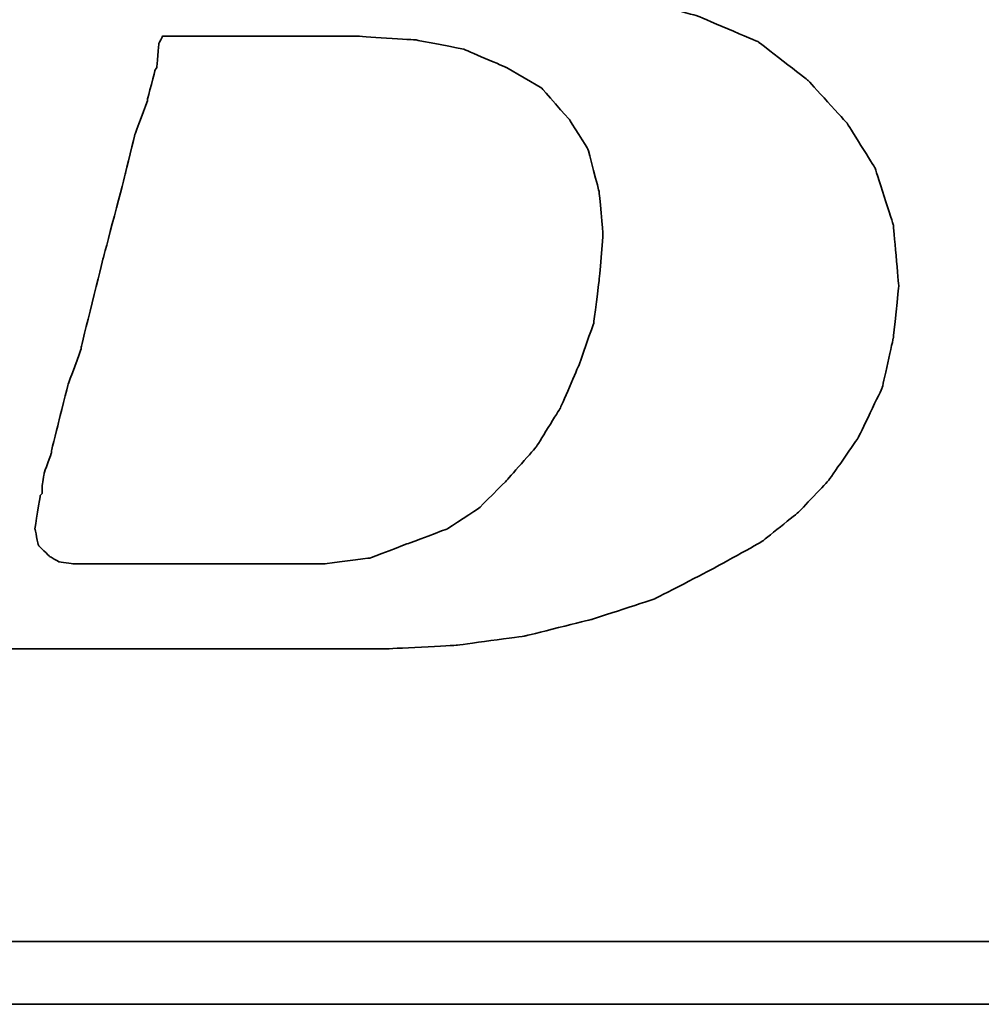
# Model space of a CAD drawing. Header units: millimetres. Extents: x 185 to 1898, y 244 to 576.
# Tile 29 of 53: x 1699.68 to 1703.09, y 342.74 to 346.23. Entities that reach past the tile are written whole.
import ezdxf

# ---------------------------------------------------------------- set-up
doc = ezdxf.new("R2010")
doc.units = ezdxf.units.MM
doc.layers.add('DIM', color=4, linetype='CONTINUOUS')
doc.layers.add('layer 1', color=7, linetype='CONTINUOUS')

# ---------------------------------------------------------------- blocks, each defined once
blk = doc.blocks.new('TBI MOTION logo(完整正式版)')
at = {"layer": 'layer 1', "color": 22, "lineweight": 35}
for points, knots in [([(-64.65375, -6.86375), (-64.65375, -6.86375), (-64.84375, -7.29625), (-64.84375, -7.29625), (-64.84375, -7.29625), (-64.84375, -7.29625), (-64.86875, -7.34375), (-64.86875, -7.34375), (-64.86875, -7.34375), (-64.86875, -7.34375), (-64.86875, -7.36875), (-64.86875, -7.36875), (-64.86875, -7.36875), (-64.86875, -7.36875), (-65.15375, -7.65375), (-65.15375, -7.65375), (-65.15375, -7.65375), (-65.15375, -7.65375), (-65.17875, -7.65375), (-65.17875, -7.65375), (-65.17875, -7.65375), (-65.17875, -7.65375), (-65.20375, -7.67875), (-65.20375, -7.67875), (-65.20375, -7.67875), (-65.20375, -7.67875), (-65.58875, -7.87125), (-65.58875, -7.87125), (-65.58875, -7.87125), (-65.58875, -7.87125), (-65.63375, -7.87125), (-65.63375, -7.87125), (-65.63375, -7.87125), (-65.63375, -7.87125), (-65.65875, -7.89375), (-65.65875, -7.89375), (-65.65875, -7.89375), (-65.65875, -7.89375), (-66.09375, -7.94375), (-66.09375, -7.94375), (-66.09375, -7.94375), (-66.09375, -7.94375), (-66.11375, -7.94375), (-66.11375, -7.94375), (-66.11375, -7.94375), (-66.11375, -7.94375), (-66.16375, -7.94375), (-66.16375, -7.94375), (-66.16375, -7.94375), (-66.16375, -7.94375), (-66.30875, -7.94375), (-66.30875, -7.94375), (-66.30875, -7.94375), (-66.30875, -7.94375), (-66.69375, -7.94375), (-66.69375, -7.94375), (-66.69375, -7.94375), (-66.69375, -7.94375), (-67.07375, -7.94375), (-67.07375, -7.94375), (-67.07375, -7.94375), (-67.07375, -7.94375), (-67.12375, -7.94375), (-67.12375, -7.94375), (-67.12375, -7.94375), (-67.12375, -7.94375), (-67.12375, -7.96625), (-67.12375, -7.96625), (-67.12375, -7.96625), (-67.12375, -7.96625), (-67.14875, -7.99125), (-67.14875, -7.99125), (-67.14875, -7.99125), (-67.14875, -7.99125), (-67.24375, -8.34875), (-67.24375, -8.34875), (-67.24375, -8.34875), (-67.24375, -8.34875), (-67.31375, -8.68625), (-67.31375, -8.68625), (-67.31375, -8.68625), (-67.31375, -8.68625), (-67.26875, -8.68625), (-67.26875, -8.68625), (-67.26875, -8.68625), (-67.26875, -8.68625), (-67.07375, -8.68625), (-67.07375, -8.68625), (-67.07375, -8.68625), (-67.07375, -8.68625), (-66.54875, -8.68625), (-66.54875, -8.68625), (-66.54875, -8.68625), (-66.54875, -8.68625), (-65.82625, -8.68625), (-65.82625, -8.68625), (-65.82625, -8.68625), (-65.82625, -8.68625), (-65.01375, -8.68625), (-65.01375, -8.68625), (-65.01375, -8.68625), (-65.01375, -8.68625), (-64.05375, -8.68625), (-64.05375, -8.68625), (-64.05375, -8.68625), (-64.05375, -8.68625), (-62.08375, -8.68625), (-62.08375, -8.68625), (-62.08375, -8.68625), (-62.08375, -8.68625), (-60.06875, -8.68625), (-60.06875, -8.68625), (-60.06875, -8.68625), (-60.06875, -8.68625), (-59.10875, -8.68625), (-59.10875, -8.68625), (-59.10875, -8.68625), (-59.10875, -8.68625), (-58.29375, -8.68625), (-58.29375, -8.68625), (-58.29375, -8.68625), (-58.29375, -8.68625), (-57.57375, -8.68625), (-57.57375, -8.68625), (-57.57375, -8.68625), (-57.57375, -8.68625), (-57.04875, -8.68625), (-57.04875, -8.68625), (-57.04875, -8.68625), (-57.04875, -8.68625), (-56.85375, -8.68625), (-56.85375, -8.68625), (-56.85375, -8.68625), (-56.85375, -8.68625), (-56.70875, -8.68625), (-56.70875, -8.68625), (-56.70875, -8.68625), (-56.70875, -8.68625), (-56.61375, -8.68625), (-56.61375, -8.68625), (-56.61375, -8.68625), (-56.61375, -8.68625), (-56.56875, -8.68625), (-56.56875, -8.68625), (-56.56875, -8.68625), (-56.56875, -8.68625), (-55.65375, -8.63875), (-55.65375, -8.63875), (-55.65375, -8.63875), (-55.65375, -8.63875), (-54.76875, -8.51875), (-54.76875, -8.51875), (-54.76875, -8.51875), (-54.76875, -8.51875), (-53.90375, -8.30375), (-53.90375, -8.30375), (-53.90375, -8.30375), (-53.90375, -8.30375), (-53.08875, -8.03875), (-53.08875, -8.03875), (-53.08875, -8.03875), (-53.08875, -8.03875), (-52.34375, -7.65375), (-52.34375, -7.65375), (-52.34375, -7.65375), (-52.34375, -7.65375), (-51.69875, -7.29625), (-51.69875, -7.29625), (-51.69875, -7.29625), (-51.69875, -7.29625), (-51.21875, -6.91125), (-51.21875, -6.91125), (-51.21875, -6.91125), (-51.21875, -6.91125), (-50.83375, -6.50375), (-50.83375, -6.50375), (-50.83375, -6.50375), (-50.83375, -6.50375), (-50.44875, -5.94875), (-50.44875, -5.94875), (-50.44875, -5.94875), (-50.44875, -5.94875), (-50.13875, -5.30375), (-50.13875, -5.30375), (-50.13875, -5.30375), (-50.13875, -5.30375), (-49.99375, -4.65375), (-49.99375, -4.65375), (-49.99375, -4.65375), (-49.99375, -4.65375), (-49.92375, -3.98375), (-49.92375, -3.98375), (-49.92375, -3.98375), (-49.92375, -3.98375), (-49.99375, -3.19374), (-49.99375, -3.19374), (-49.99375, -3.19374), (-49.99375, -3.19374), (-50.23374, -2.44874), (-50.23374, -2.44874), (-50.23374, -2.44874), (-50.23374, -2.44874), (-50.59375, -1.87374), (-50.59375, -1.87374), (-50.59375, -1.87374), (-50.59375, -1.87374), (-51.09875, -1.31874), (-51.09875, -1.31874), (-51.09875, -1.31874), (-51.09875, -1.31874), (-51.74375, -0.81875), (-51.74375, -0.81875), (-51.74375, -0.81875), (-51.74375, -0.81875), (-52.53875, -0.48125), (-52.53875, -0.48125), (-52.53875, -0.48125), (-52.53875, -0.48125), (-53.47375, -0.21875), (-53.47375, -0.21875), (-53.47375, -0.21875), (-53.47375, -0.21875), (-54.52875, -0.04874), (-54.52875, -0.04874), (-54.52875, -0.04874), (-54.52875, -0.04874), (-55.65375, 0.12125), (-55.65375, 0.12125), (-55.65375, 0.12125), (-55.65375, 0.12125), (-54.50375, 0.28624), (-54.50375, 0.28624), (-54.50375, 0.28624), (-54.50375, 0.28624), (-53.83375, 0.38124), (-53.83375, 0.38124), (-53.83375, 0.38124), (-53.83375, 0.38124), (-53.18375, 0.50125), (-53.18375, 0.50125), (-53.18375, 0.50125), (-53.18375, 0.50125), (-52.55875, 0.66874), (-52.55875, 0.66874), (-52.55875, 0.66874), (-52.55875, 0.66874), (-52.03375, 0.86124), (-52.03375, 0.86124), (-52.03375, 0.86124), (-52.03375, 0.86124), (-51.50374, 1.03124), (-51.50374, 1.03124), (-51.50374, 1.03124), (-51.50374, 1.03124), (-51.09875, 1.27125), (-51.09875, 1.27125), (-51.09875, 1.27125), (-51.09875, 1.27125), (-50.71375, 1.48624), (-50.71375, 1.48624), (-50.71375, 1.48624), (-50.71375, 1.48624), (-50.37625, 1.77625), (-50.37625, 1.77625), (-50.37625, 1.77625), (-50.37625, 1.77625), (-49.82375, 2.37625), (-49.82375, 2.37625), (-49.82375, 2.37625), (-49.82375, 2.37625), (-49.41875, 2.99625), (-49.41875, 2.99625), (-49.41875, 2.99625), (-49.41875, 2.99625), (-49.22375, 3.76625), (-49.22375, 3.76625), (-49.22375, 3.76625), (-49.22375, 3.76625), (-49.15375, 4.50874), (-49.15375, 4.50874), (-49.15375, 4.50874), (-49.15375, 4.50874), (-49.20375, 5.25125), (-49.20375, 5.25125), (-49.20375, 5.25125), (-49.20375, 5.25125), (-49.41875, 5.92625), (-49.41875, 5.92625), (-49.41875, 5.92625), (-49.41875, 5.92625), (-49.77875, 6.47625), (-49.77875, 6.47625), (-49.77875, 6.47625), (-49.77875, 6.47625), (-50.33125, 7.02624), (-50.33125, 7.02624), (-50.33125, 7.02624), (-50.33125, 7.02624), (-51.00125, 7.43625), (-51.00125, 7.43625), (-51.00125, 7.43625), (-51.00125, 7.43625), (-51.79375, 7.72625), (-51.79375, 7.72625), (-51.79375, 7.72625), (-51.79375, 7.72625), (-52.72875, 7.89124), (-52.72875, 7.89124), (-52.72875, 7.89124), (-52.72875, 7.89124), (-53.83375, 7.98625), (-53.83375, 7.98625), (-53.83375, 7.98625), (-53.83375, 7.98625), (-53.92875, 7.98625), (-53.92875, 7.98625), (-53.92875, 7.98625), (-53.92875, 7.98625), (-54.26375, 7.98625), (-54.26375, 7.98625), (-54.26375, 7.98625), (-54.26375, 7.98625), (-54.74375, 7.98625), (-54.74375, 7.98625), (-54.74375, 7.98625), (-54.74375, 7.98625), (-55.36875, 7.98625), (-55.36875, 7.98625), (-55.36875, 7.98625), (-55.36875, 7.98625), (-56.13375, 7.98625), (-56.13375, 7.98625), (-56.13375, 7.98625), (-56.13375, 7.98625), (-56.94875, 7.98625), (-56.94875, 7.98625), (-56.94875, 7.98625), (-56.94875, 7.98625), (-58.77625, 7.98625), (-58.77625, 7.98625), (-58.77625, 7.98625), (-58.77625, 7.98625), (-60.59875, 7.98625), (-60.59875, 7.98625), (-60.59875, 7.98625), (-60.59875, 7.98625), (-61.41375, 7.98625), (-61.41375, 7.98625), (-61.41375, 7.98625), (-61.41375, 7.98625), (-62.17875, 7.98625), (-62.17875, 7.98625), (-62.17875, 7.98625), (-62.17875, 7.98625), (-62.80375, 7.98625), (-62.80375, 7.98625), (-62.80375, 7.98625), (-62.80375, 7.98625), (-63.30625, 7.98625), (-63.30625, 7.98625), (-63.30625, 7.98625), (-63.30625, 7.98625), (-63.57375, 7.98625), (-63.57375, 7.98625), (-63.57375, 7.98625), (-63.57375, 7.98625), (-63.57375, 7.96375), (-63.57375, 7.96375), (-63.57375, 7.96375), (-63.57375, 7.96375), (-63.59875, 7.94125), (-63.59875, 7.94125), (-63.59875, 7.94125), (-63.59875, 7.94125), (-63.69375, 7.55625), (-63.69375, 7.55625), (-63.69375, 7.55625), (-63.69375, 7.55625), (-63.76375, 7.24624), (-63.76375, 7.24624), (-63.76375, 7.24624), (-63.76375, 7.24624), (-63.23875, 7.24624), (-63.23875, 7.24624), (-63.23875, 7.24624), (-63.23875, 7.24624), (-62.75875, 7.24624), (-62.75875, 7.24624), (-62.75875, 7.24624), (-62.75875, 7.24624), (-62.61125, 7.24624), (-62.61125, 7.24624), (-62.61125, 7.24624), (-62.61125, 7.24624), (-62.56625, 7.24624), (-62.56625, 7.24624), (-62.56625, 7.24624), (-62.56625, 7.24624), (-62.22875, 7.24624), (-62.22875, 7.24624), (-62.22875, 7.24624), (-62.22875, 7.24624), (-62.20375, 7.24624), (-62.20375, 7.24624), (-62.20375, 7.24624), (-62.20375, 7.24624), (-62.17875, 7.21875), (-62.17875, 7.21875), (-62.17875, 7.21875), (-62.17875, 7.21875), (-61.96375, 7.17125), (-61.96375, 7.17125), (-61.96375, 7.17125), (-61.96375, 7.17125), (-61.72375, 7.12624), (-61.72375, 7.12624), (-61.72375, 7.12624), (-61.72375, 7.12624), (-61.70375, 7.12624), (-61.70375, 7.12624), (-61.70375, 7.12624), (-61.70375, 7.12624), (-61.55875, 7.07624), (-61.55875, 7.07624), (-61.55875, 7.07624), (-61.55875, 7.07624), (-61.50875, 7.07624), (-61.50875, 7.07624), (-61.50875, 7.07624), (-61.50875, 7.07624), (-61.48375, 7.02624), (-61.48375, 7.02624), (-61.48375, 7.02624), (-61.48375, 7.02624), (-61.31875, 6.83375), (-61.31875, 6.83375), (-61.31875, 6.83375), (-61.31875, 6.83375), (-61.29375, 6.81125), (-61.29375, 6.81125), (-61.29375, 6.81125), (-61.29375, 6.81125), (-61.29375, 6.78625), (-61.29375, 6.78625), (-61.29375, 6.78625), (-61.29375, 6.78625), (-61.19875, 6.50124), (-61.19875, 6.50124), (-61.19875, 6.50124), (-61.19875, 6.50124), (-61.17375, 6.45124), (-61.17375, 6.45124), (-61.17375, 6.45124), (-61.17375, 6.45124), (-61.19875, 6.40625), (-61.19875, 6.40625), (-61.19875, 6.40625), (-61.19875, 6.40625), (-61.26875, 5.99624), (-61.26875, 5.99624), (-61.26875, 5.99624), (-61.26875, 5.99624), (-61.26875, 5.85125), (-61.26875, 5.85125), (-61.26875, 5.85125), (-61.26875, 5.85125), (-61.26875, 5.82625), (-61.26875, 5.82625), (-61.26875, 5.82625), (-61.26875, 5.82625), (-61.29375, 5.80625), (-61.29375, 5.80625), (-61.29375, 5.80625), (-61.29375, 5.80625), (-61.34125, 5.66125), (-61.34125, 5.66125), (-61.34125, 5.66125), (-61.34125, 5.66125), (-61.41375, 5.44625), (-61.41375, 5.44625), (-61.41375, 5.44625), (-61.41375, 5.44625), (-61.48375, 5.15625), (-61.48375, 5.15625), (-61.48375, 5.15625), (-61.48375, 5.15625), (-61.58375, 4.82124), (-61.58375, 4.82124), (-61.58375, 4.82124), (-61.58375, 4.82124), (-61.79875, 4.00375), (-61.79875, 4.00375), (-61.79875, 4.00375), (-61.79875, 4.00375), (-62.05875, 2.99625), (-62.05875, 2.99625), (-62.05875, 2.99625), (-62.05875, 2.99625), (-62.34875, 1.91625), (-62.34875, 1.91625), (-62.34875, 1.91625), (-62.34875, 1.91625), (-62.97375, -0.41124), (-62.97375, -0.41124), (-62.97375, -0.41124), (-62.97375, -0.41124), (-63.59875, -2.75875), (-63.59875, -2.75875), (-63.59875, -2.75875), (-63.59875, -2.75875), (-63.88375, -3.86374), (-63.88375, -3.86374), (-63.88375, -3.86374), (-63.88375, -3.86374), (-64.14875, -4.82374), (-64.14875, -4.82374), (-64.14875, -4.82374), (-64.14875, -4.82374), (-64.36375, -5.64125), (-64.36375, -5.64125), (-64.36375, -5.64125), (-64.36375, -5.64125), (-64.43625, -5.97625), (-64.43625, -5.97625), (-64.43625, -5.97625), (-64.43625, -5.97625), (-64.50875, -6.28625), (-64.50875, -6.28625), (-64.50875, -6.28625), (-64.50875, -6.28625), (-64.50875, -6.30875), (-64.50875, -6.30875), (-64.50875, -6.30875), (-64.50875, -6.30875), (-64.57875, -6.50375), (-64.57875, -6.50375), (-64.57875, -6.50375), (-64.57875, -6.50375), (-64.62875, -6.69625), (-64.62875, -6.69625), (-64.62875, -6.69625), (-64.62875, -6.69625), (-64.62875, -6.76875), (-64.62875, -6.76875), (-64.62875, -6.76875), (-64.62875, -6.76875), (-64.62875, -6.81375), (-64.62875, -6.81375), (-64.62875, -6.81375), (-64.62875, -6.81375), (-64.62875, -6.83875), (-64.62875, -6.83875), (-64.62875, -6.83875), (-64.62875, -6.83875), (-64.65375, -6.86375), (-64.65375, -6.86375)], [0, 0, 0, 0, 0.00719424, 0.00719424, 0.00719424, 0.00719425, 0.01438849, 0.01438849, 0.01438849, 0.0143885, 0.02158273, 0.02158273, 0.02158273, 0.02158274, 0.02877698, 0.02877698, 0.02877698, 0.02877699, 0.03597122, 0.03597122, 0.03597122, 0.03597123, 0.04316547, 0.04316547, 0.04316547, 0.04316548, 0.05035971, 0.05035971, 0.05035971, 0.05035972, 0.05755396, 0.05755396, 0.05755396, 0.05755397, 0.0647482, 0.0647482, 0.0647482, 0.06474821, 0.07194245, 0.07194245, 0.07194245, 0.07194246, 0.07913669, 0.07913669, 0.07913669, 0.0791367, 0.08633094, 0.08633094, 0.08633094, 0.08633095, 0.09352518, 0.09352518, 0.09352518, 0.09352519, 0.10071942, 0.10071942, 0.10071942, 0.10071943, 0.10791367, 0.10791367, 0.10791367, 0.10791368, 0.11510791, 0.11510791, 0.11510791, 0.11510792, 0.12230216, 0.12230216, 0.12230216, 0.12230217, 0.1294964, 0.1294964, 0.1294964, 0.12949641, 0.13669065, 0.13669065, 0.13669065, 0.13669066, 0.14388489, 0.14388489, 0.14388489, 0.1438849, 0.15107914, 0.15107914, 0.15107914, 0.15107915, 0.15827338, 0.15827338, 0.15827338, 0.15827339, 0.16546763, 0.16546763, 0.16546763, 0.16546764, 0.17266187, 0.17266187, 0.17266187, 0.17266188, 0.17985612, 0.17985612, 0.17985612, 0.17985613, 0.18705036, 0.18705036, 0.18705036, 0.18705037, 0.1942446, 0.1942446, 0.1942446, 0.19424461, 0.20143885, 0.20143885, 0.20143885, 0.20143886, 0.20863309, 0.20863309, 0.20863309, 0.2086331, 0.21582734, 0.21582734, 0.21582734, 0.21582735, 0.22302158, 0.22302158, 0.22302158, 0.22302159, 0.23021583, 0.23021583, 0.23021583, 0.23021584, 0.23741007, 0.23741007, 0.23741007, 0.23741008, 0.24460432, 0.24460432, 0.24460432, 0.24460433, 0.25179856, 0.25179856, 0.25179856, 0.25179857, 0.25899281, 0.25899281, 0.25899281, 0.25899282, 0.26618705, 0.26618705, 0.26618705, 0.26618706, 0.27338129, 0.27338129, 0.27338129, 0.2733813, 0.28057554, 0.28057554, 0.28057554, 0.28057555, 0.28776978, 0.28776978, 0.28776978, 0.28776979, 0.29496403, 0.29496403, 0.29496403, 0.29496404, 0.30215827, 0.30215827, 0.30215827, 0.30215828, 0.30935252, 0.30935252, 0.30935252, 0.30935253, 0.31654676, 0.31654676, 0.31654676, 0.31654677, 0.32374101, 0.32374101, 0.32374101, 0.32374102, 0.33093525, 0.33093525, 0.33093525, 0.33093526, 0.3381295, 0.3381295, 0.3381295, 0.33812951, 0.34532374, 0.34532374, 0.34532374, 0.34532375, 0.35251799, 0.35251799, 0.35251799, 0.352518, 0.35971223, 0.35971223, 0.35971223, 0.35971224, 0.36690647, 0.36690647, 0.36690647, 0.36690648, 0.37410072, 0.37410072, 0.37410072, 0.37410073, 0.38129496, 0.38129496, 0.38129496, 0.38129497, 0.38848921, 0.38848921, 0.38848921, 0.38848922, 0.39568345, 0.39568345, 0.39568345, 0.39568346, 0.4028777, 0.4028777, 0.4028777, 0.40287771, 0.41007194, 0.41007194, 0.41007194, 0.41007195, 0.41726619, 0.41726619, 0.41726619, 0.4172662, 0.42446043, 0.42446043, 0.42446043, 0.42446044, 0.43165468, 0.43165468, 0.43165468, 0.43165469, 0.43884892, 0.43884892, 0.43884892, 0.43884893, 0.44604317, 0.44604317, 0.44604317, 0.44604318, 0.45323741, 0.45323741, 0.45323741, 0.45323742, 0.46043165, 0.46043165, 0.46043165, 0.46043166, 0.4676259, 0.4676259, 0.4676259, 0.46762591, 0.47482014, 0.47482014, 0.47482014, 0.47482015, 0.48201439, 0.48201439, 0.48201439, 0.4820144, 0.48920863, 0.48920863, 0.48920863, 0.48920864, 0.49640288, 0.49640288, 0.49640288, 0.49640289, 0.50359712, 0.50359712, 0.50359712, 0.50359713, 0.51079137, 0.51079137, 0.51079137, 0.51079138, 0.51798561, 0.51798561, 0.51798561, 0.51798562, 0.52517986, 0.52517986, 0.52517986, 0.52517987, 0.5323741, 0.5323741, 0.5323741, 0.53237411, 0.53956835, 0.53956835, 0.53956835, 0.53956836, 0.54676259, 0.54676259, 0.54676259, 0.5467626, 0.55395683, 0.55395683, 0.55395683, 0.55395684, 0.56115108, 0.56115108, 0.56115108, 0.56115109, 0.56834532, 0.56834532, 0.56834532, 0.56834533, 0.57553957, 0.57553957, 0.57553957, 0.57553958, 0.58273381, 0.58273381, 0.58273381, 0.58273382, 0.58992806, 0.58992806, 0.58992806, 0.58992807, 0.5971223, 0.5971223, 0.5971223, 0.59712231, 0.60431655, 0.60431655, 0.60431655, 0.60431656, 0.61151079, 0.61151079, 0.61151079, 0.6115108, 0.61870504, 0.61870504, 0.61870504, 0.61870505, 0.62589928, 0.62589928, 0.62589928, 0.62589929, 0.63309353, 0.63309353, 0.63309353, 0.63309354, 0.64028777, 0.64028777, 0.64028777, 0.64028778, 0.64748201, 0.64748201, 0.64748201, 0.64748202, 0.65467626, 0.65467626, 0.65467626, 0.65467627, 0.6618705, 0.6618705, 0.6618705, 0.66187051, 0.66906475, 0.66906475, 0.66906475, 0.66906476, 0.67625899, 0.67625899, 0.67625899, 0.676259, 0.68345324, 0.68345324, 0.68345324, 0.68345325, 0.69064748, 0.69064748, 0.69064748, 0.69064749, 0.69784173, 0.69784173, 0.69784173, 0.69784174, 0.70503597, 0.70503597, 0.70503597, 0.70503598, 0.71223022, 0.71223022, 0.71223022, 0.71223023, 0.71942446, 0.71942446, 0.71942446, 0.71942447, 0.72661871, 0.72661871, 0.72661871, 0.72661872, 0.73381295, 0.73381295, 0.73381295, 0.73381296, 0.74100719, 0.74100719, 0.74100719, 0.7410072, 0.74820144, 0.74820144, 0.74820144, 0.74820145, 0.75539568, 0.75539568, 0.75539568, 0.75539569, 0.76258993, 0.76258993, 0.76258993, 0.76258994, 0.76978417, 0.76978417, 0.76978417, 0.76978418, 0.77697842, 0.77697842, 0.77697842, 0.77697843, 0.78417266, 0.78417266, 0.78417266, 0.78417267, 0.79136691, 0.79136691, 0.79136691, 0.79136692, 0.79856115, 0.79856115, 0.79856115, 0.79856116, 0.8057554, 0.8057554, 0.8057554, 0.80575541, 0.81294964, 0.81294964, 0.81294964, 0.81294965, 0.82014388, 0.82014388, 0.82014388, 0.82014389, 0.82733813, 0.82733813, 0.82733813, 0.82733814, 0.83453237, 0.83453237, 0.83453237, 0.83453238, 0.84172662, 0.84172662, 0.84172662, 0.84172663, 0.84892086, 0.84892086, 0.84892086, 0.84892087, 0.85611511, 0.85611511, 0.85611511, 0.85611512, 0.86330935, 0.86330935, 0.86330935, 0.86330936, 0.8705036, 0.8705036, 0.8705036, 0.87050361, 0.87769784, 0.87769784, 0.87769784, 0.87769785, 0.88489209, 0.88489209, 0.88489209, 0.8848921, 0.89208633, 0.89208633, 0.89208633, 0.89208634, 0.89928058, 0.89928058, 0.89928058, 0.89928059, 0.90647482, 0.90647482, 0.90647482, 0.90647483, 0.91366906, 0.91366906, 0.91366906, 0.91366907, 0.92086331, 0.92086331, 0.92086331, 0.92086332, 0.92805755, 0.92805755, 0.92805755, 0.92805756, 0.9352518, 0.9352518, 0.9352518, 0.93525181, 0.94244604, 0.94244604, 0.94244604, 0.94244605, 0.94964029, 0.94964029, 0.94964029, 0.9496403, 0.95683453, 0.95683453, 0.95683453, 0.95683454, 0.96402878, 0.96402878, 0.96402878, 0.96402879, 0.97122302, 0.97122302, 0.97122302, 0.97122303, 0.97841727, 0.97841727, 0.97841727, 0.97841728, 0.98561151, 0.98561151, 0.98561151, 0.98561152, 0.99280576, 0.99280576, 0.99280576, 0.99280577, 1, 1, 1, 1]), ([(-61.03125, -6.57375), (-61.03125, -6.57375), (-61.03125, -6.67125), (-61.03125, -6.67125), (-61.03125, -6.67125), (-61.03125, -6.67125), (-61.05375, -6.69625), (-61.05375, -6.69625), (-61.05375, -6.69625), (-61.05375, -6.69625), (-61.12375, -7.12875), (-61.12375, -7.12875), (-61.12375, -7.12875), (-61.12375, -7.12875), (-61.07875, -7.34375), (-61.07875, -7.34375), (-61.07875, -7.34375), (-61.07875, -7.34375), (-60.93375, -7.48875), (-60.93375, -7.48875), (-60.93375, -7.48875), (-60.93375, -7.48875), (-60.81375, -7.55625), (-60.81375, -7.55625), (-60.81375, -7.55625), (-60.81375, -7.55625), (-60.62375, -7.58375), (-60.62375, -7.58375), (-60.62375, -7.58375), (-60.62375, -7.58375), (-60.30875, -7.58375), (-60.30875, -7.58375), (-60.30875, -7.58375), (-60.30875, -7.58375), (-59.97375, -7.58375), (-59.97375, -7.58375), (-59.97375, -7.58375), (-59.97375, -7.58375), (-59.87875, -7.58375), (-59.87875, -7.58375), (-59.87875, -7.58375), (-59.87875, -7.58375), (-59.63625, -7.58375), (-59.63625, -7.58375), (-59.63625, -7.58375), (-59.63625, -7.58375), (-58.96875, -7.58375), (-58.96875, -7.58375), (-58.96875, -7.58375), (-58.96875, -7.58375), (-58.29375, -7.58375), (-58.29375, -7.58375), (-58.29375, -7.58375), (-58.29375, -7.58375), (-58.05375, -7.58375), (-58.05375, -7.58375), (-58.05375, -7.58375), (-58.05375, -7.58375), (-57.98375, -7.58375), (-57.98375, -7.58375), (-57.98375, -7.58375), (-57.98375, -7.58375), (-57.35875, -7.58375), (-57.35875, -7.58375), (-57.35875, -7.58375), (-57.35875, -7.58375), (-56.78375, -7.50875), (-56.78375, -7.50875), (-56.78375, -7.50875), (-56.78375, -7.50875), (-56.27875, -7.31875), (-56.27875, -7.31875), (-56.27875, -7.31875), (-56.27875, -7.31875), (-55.77375, -7.12875), (-55.77375, -7.12875), (-55.77375, -7.12875), (-55.77375, -7.12875), (-55.36875, -6.86375), (-55.36875, -6.86375), (-55.36875, -6.86375), (-55.36875, -6.86375), (-55.00875, -6.50375), (-55.00875, -6.50375), (-55.00875, -6.50375), (-55.00875, -6.50375), (-54.62375, -6.06875), (-54.62375, -6.06875), (-54.62375, -6.06875), (-54.62375, -6.06875), (-54.31375, -5.56875), (-54.31375, -5.56875), (-54.31375, -5.56875), (-54.31375, -5.56875), (-54.07375, -5.01625), (-54.07375, -5.01625), (-54.07375, -5.01625), (-54.07375, -5.01625), (-53.87875, -4.46374), (-53.87875, -4.46374), (-53.87875, -4.46374), (-53.87875, -4.46374), (-53.80875, -3.91375), (-53.80875, -3.91375), (-53.80875, -3.91375), (-53.80875, -3.91375), (-53.75875, -3.31375), (-53.75875, -3.31375), (-53.75875, -3.31375), (-53.75875, -3.31375), (-53.80875, -2.75875), (-53.80875, -2.75875), (-53.80875, -2.75875), (-53.80875, -2.75875), (-53.95375, -2.20875), (-53.95375, -2.20875), (-53.95375, -2.20875), (-53.95375, -2.20875), (-54.19375, -1.82625), (-54.19375, -1.82625), (-54.19375, -1.82625), (-54.19375, -1.82625), (-54.55375, -1.41875), (-54.55375, -1.41875), (-54.55375, -1.41875), (-54.55375, -1.41875), (-55.00875, -1.15125), (-55.00875, -1.15125), (-55.00875, -1.15125), (-55.00875, -1.15125), (-55.56125, -0.91375), (-55.56125, -0.91375), (-55.56125, -0.91375), (-55.56125, -0.91375), (-56.18125, -0.79375), (-56.18125, -0.79375), (-56.18125, -0.79375), (-56.18125, -0.79375), (-56.94875, -0.74374), (-56.94875, -0.74374), (-56.94875, -0.74374), (-56.94875, -0.74374), (-56.99875, -0.74374), (-56.99875, -0.74374), (-56.99875, -0.74374), (-56.99875, -0.74374), (-57.09375, -0.74374), (-57.09375, -0.74374), (-57.09375, -0.74374), (-57.09375, -0.74374), (-57.38375, -0.74374), (-57.38375, -0.74374), (-57.38375, -0.74374), (-57.38375, -0.74374), (-57.76875, -0.74374), (-57.76875, -0.74374), (-57.76875, -0.74374), (-57.76875, -0.74374), (-58.24625, -0.74374), (-58.24625, -0.74374), (-58.24625, -0.74374), (-58.24625, -0.74374), (-58.72875, -0.74374), (-58.72875, -0.74374), (-58.72875, -0.74374), (-58.72875, -0.74374), (-59.20875, -0.74374), (-59.20875, -0.74374), (-59.20875, -0.74374), (-59.20875, -0.74374), (-59.46875, -0.74374), (-59.46875, -0.74374), (-59.46875, -0.74374), (-59.46875, -0.74374), (-59.51625, -0.83875), (-59.51625, -0.83875), (-59.51625, -0.83875), (-59.51625, -0.83875), (-59.54375, -1.15125), (-59.54375, -1.15125), (-59.54375, -1.15125), (-59.54375, -1.15125), (-59.56375, -1.17874), (-59.56375, -1.17874), (-59.56375, -1.17874), (-59.56375, -1.17874), (-59.66375, -1.55875), (-59.66375, -1.55875), (-59.66375, -1.55875), (-59.66375, -1.55875), (-59.66375, -1.58375), (-59.66375, -1.58375), (-59.66375, -1.58375), (-59.66375, -1.58375), (-59.82875, -2.01874), (-59.82875, -2.01874), (-59.82875, -2.01874), (-59.82875, -2.01874), (-59.94875, -2.52125), (-59.94875, -2.52125), (-59.94875, -2.52125), (-59.94875, -2.52125), (-60.23875, -3.62375), (-60.23875, -3.62375), (-60.23875, -3.62375), (-60.23875, -3.62375), (-60.52375, -4.77624), (-60.52375, -4.77624), (-60.52375, -4.77624), (-60.52375, -4.77624), (-60.52375, -4.79874), (-60.52375, -4.79874), (-60.52375, -4.79874), (-60.52375, -4.79874), (-60.69125, -5.25375), (-60.69125, -5.25375), (-60.69125, -5.25375), (-60.69125, -5.25375), (-60.81375, -5.73625), (-60.81375, -5.73625), (-60.81375, -5.73625), (-60.81375, -5.73625), (-60.90875, -6.11875), (-60.90875, -6.11875), (-60.90875, -6.11875), (-60.90875, -6.11875), (-60.90875, -6.14375), (-60.90875, -6.14375), (-60.90875, -6.14375), (-60.90875, -6.14375), (-61.00375, -6.40875), (-61.00375, -6.40875), (-61.00375, -6.40875), (-61.00375, -6.40875), (-61.03125, -6.57375), (-61.03125, -6.57375)], [0, 0, 0, 0, 0.01694915, 0.01694915, 0.01694915, 0.01694916, 0.03389831, 0.03389831, 0.03389831, 0.03389832, 0.05084746, 0.05084746, 0.05084746, 0.05084747, 0.06779661, 0.06779661, 0.06779661, 0.06779662, 0.08474576, 0.08474576, 0.08474576, 0.08474577, 0.10169492, 0.10169492, 0.10169492, 0.10169493, 0.11864407, 0.11864407, 0.11864407, 0.11864408, 0.13559322, 0.13559322, 0.13559322, 0.13559323, 0.15254237, 0.15254237, 0.15254237, 0.15254238, 0.16949153, 0.16949153, 0.16949153, 0.16949154, 0.18644068, 0.18644068, 0.18644068, 0.18644069, 0.20338983, 0.20338983, 0.20338983, 0.20338984, 0.22033898, 0.22033898, 0.22033898, 0.22033899, 0.23728814, 0.23728814, 0.23728814, 0.23728815, 0.25423729, 0.25423729, 0.25423729, 0.2542373, 0.27118644, 0.27118644, 0.27118644, 0.27118645, 0.28813559, 0.28813559, 0.28813559, 0.2881356, 0.30508475, 0.30508475, 0.30508475, 0.30508476, 0.3220339, 0.3220339, 0.3220339, 0.32203391, 0.33898305, 0.33898305, 0.33898305, 0.33898306, 0.3559322, 0.3559322, 0.3559322, 0.35593221, 0.37288136, 0.37288136, 0.37288136, 0.37288137, 0.38983051, 0.38983051, 0.38983051, 0.38983052, 0.40677966, 0.40677966, 0.40677966, 0.40677967, 0.42372881, 0.42372881, 0.42372881, 0.42372882, 0.44067797, 0.44067797, 0.44067797, 0.44067798, 0.45762712, 0.45762712, 0.45762712, 0.45762713, 0.47457627, 0.47457627, 0.47457627, 0.47457628, 0.49152542, 0.49152542, 0.49152542, 0.49152543, 0.50847458, 0.50847458, 0.50847458, 0.50847459, 0.52542373, 0.52542373, 0.52542373, 0.52542374, 0.54237288, 0.54237288, 0.54237288, 0.54237289, 0.55932203, 0.55932203, 0.55932203, 0.55932204, 0.57627119, 0.57627119, 0.57627119, 0.5762712, 0.59322034, 0.59322034, 0.59322034, 0.59322035, 0.61016949, 0.61016949, 0.61016949, 0.6101695, 0.62711864, 0.62711864, 0.62711864, 0.62711865, 0.6440678, 0.6440678, 0.6440678, 0.64406781, 0.66101695, 0.66101695, 0.66101695, 0.66101696, 0.6779661, 0.6779661, 0.6779661, 0.67796611, 0.69491525, 0.69491525, 0.69491525, 0.69491526, 0.71186441, 0.71186441, 0.71186441, 0.71186442, 0.72881356, 0.72881356, 0.72881356, 0.72881357, 0.74576271, 0.74576271, 0.74576271, 0.74576272, 0.76271186, 0.76271186, 0.76271186, 0.76271187, 0.77966102, 0.77966102, 0.77966102, 0.77966103, 0.79661017, 0.79661017, 0.79661017, 0.79661018, 0.81355932, 0.81355932, 0.81355932, 0.81355933, 0.83050847, 0.83050847, 0.83050847, 0.83050848, 0.84745763, 0.84745763, 0.84745763, 0.84745764, 0.86440678, 0.86440678, 0.86440678, 0.86440679, 0.88135593, 0.88135593, 0.88135593, 0.88135594, 0.89830508, 0.89830508, 0.89830508, 0.89830509, 0.91525424, 0.91525424, 0.91525424, 0.91525425, 0.93220339, 0.93220339, 0.93220339, 0.9322034, 0.94915254, 0.94915254, 0.94915254, 0.94915255, 0.96610169, 0.96610169, 0.96610169, 0.9661017, 0.98305085, 0.98305085, 0.98305085, 0.98305086, 1, 1, 1, 1]), ([(75.90875, -9.47875), (75.90875, -9.47875), (75.90875, -12.28625), (75.90875, -12.28625), (75.90875, -12.28625), (75.90875, -12.28625), (75.90875, -12.47875), (75.90875, -12.47875), (75.90875, -12.47875), (75.90875, -12.47875), (75.71625, -12.47875), (75.71625, -12.47875), (75.71625, -12.47875), (75.71625, -12.47875), (-88.32875, -12.47875), (-88.32875, -12.47875), (-88.32875, -12.47875), (-88.32875, -12.47875), (-88.32875, -13.29375), (-88.32875, -13.29375), (-88.32875, -13.29375), (-88.32875, -13.29375), (82.89125, -13.29375), (82.89125, -13.29375), (82.89125, -13.29375), (82.89125, -13.29375), (75.90875, -9.47875), (75.90875, -9.47875)], [0, 0, 0, 0, 0.14285714, 0.14285714, 0.14285714, 0.14285715, 0.28571429, 0.28571429, 0.28571429, 0.2857143, 0.42857143, 0.42857143, 0.42857143, 0.42857144, 0.57142857, 0.57142857, 0.57142857, 0.57142858, 0.71428571, 0.71428571, 0.71428571, 0.71428572, 0.85714286, 0.85714286, 0.85714286, 0.85714287, 1, 1, 1, 1])]:
    blk.add_open_spline(points, degree=3, knots=knots, dxfattribs=at)

msp = doc.modelspace()

# ---------------------------------------------------------------- block references
at = {"layer": 'DIM', "color": 7, "xscale": 0.2736514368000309, "yscale": 0.2736514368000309, "zscale": 0.2736514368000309}
msp.add_blockref('TBI MOTION logo(完整正式版)', (1716.4583, 346.3778), dxfattribs=at)

doc.saveas('drawing.dxf')
